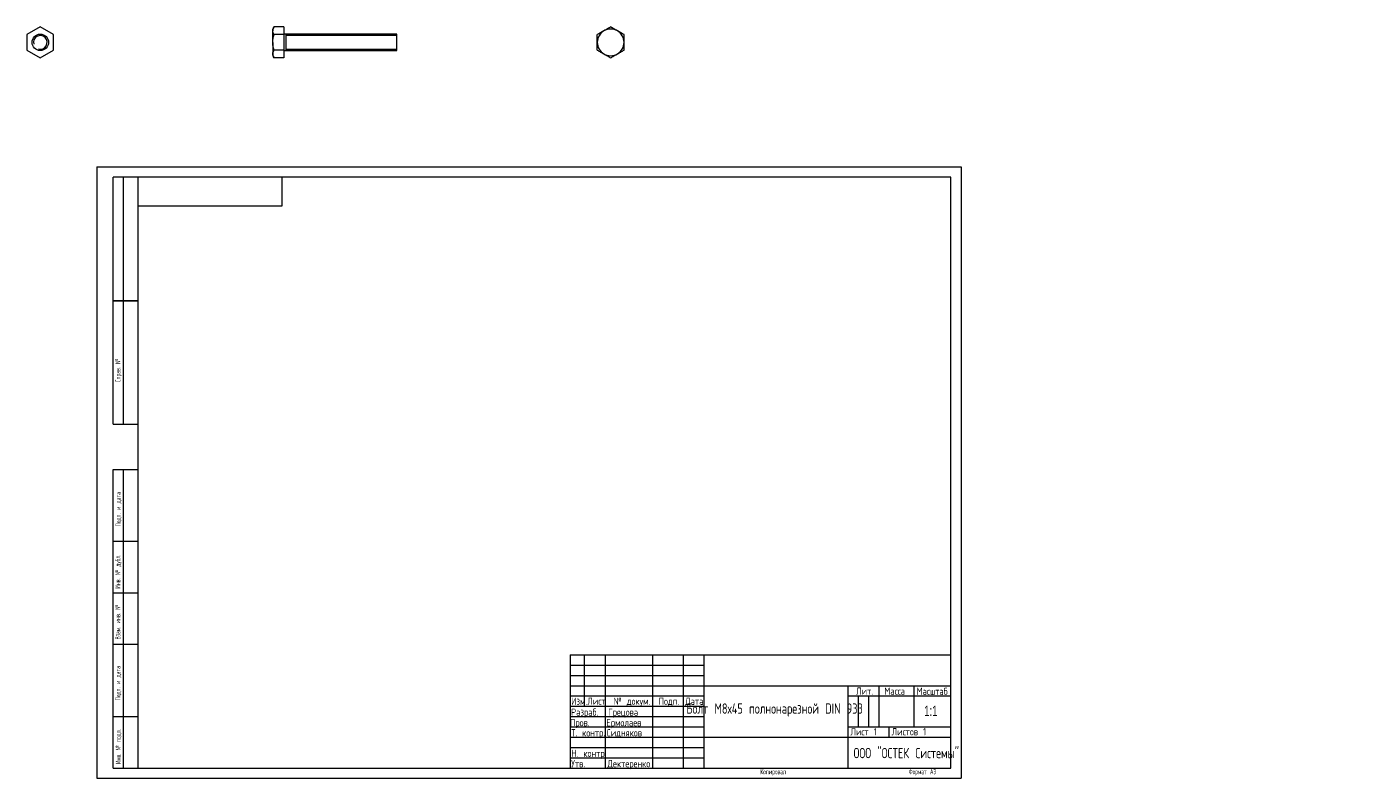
# Model space of a CAD drawing. Header units: millimetres. Extents: x -34 to 620, y -3 to 365.
import ezdxf

# ---------------------------------------------------------------- set-up
doc = ezdxf.new("R2010")
doc.units = ezdxf.units.MM
doc.layers.add('ОСЕВЫЕ', color=7, linetype='Continuous')
doc.styles.add('SLDTEXTSTYLE0', font='TXT', dxfattribs={"width": 0.7})
doc.styles.add('SLDTEXTSTYLE1', font='TXT', dxfattribs={"width": 0.7, "bigfont": 'bigfont'})
doc.styles.add('SLDTEXTSTYLE2', font='TXT', dxfattribs={"width": 0.783529, "bigfont": 'bigfont'})
doc.styles.add('SLDTEXTSTYLE3', font='TXT', dxfattribs={"width": 0.605, "bigfont": 'bigfont'})

msp = doc.modelspace()

# ---------------------------------------------------------------- linework, layer by layer
at = {"color": 7, "linetype": 'Continuous', "lineweight": 15}
for p, q in [((-27.48, 364.97), (-33.98, 361.22)), ((-33.98, 361.22), (-33.98, 353.71)), ((-20.98, 361.22), (-27.48, 364.97)), ((-20.98, 353.71), (-20.98, 361.22)), ((86.11, 364.97), (85.53, 363.97)), ((85.53, 363.97), (85.53, 363.1)), ((85.53, 357.47), (85.53, 363.1)), ((90.83, 364.97), (86.11, 364.97)), ((90.83, 361.22), (86.11, 361.22)), ((90.83, 364.97), (90.83, 361.22)), ((145.83, 361.47), (90.83, 361.47)), ((90.83, 361.22), (90.83, 353.71)), ((145.83, 357.47), (145.83, 361.47)), ((-33.98, 353.71), (-27.48, 349.96)), ((-27.48, 349.96), (-20.98, 353.71)), ((85.53, 357.47), (85.53, 351.84)), ((90.83, 353.71), (86.11, 353.71)), ((90.83, 353.71), (90.83, 349.96)), ((90.83, 353.47), (145.83, 353.47)), ((145.83, 353.47), (145.83, 357.47)), ((85.53, 351.84), (85.53, 350.97)), ((85.53, 350.97), (86.11, 349.96)), ((90.83, 349.96), (86.11, 349.96)), ((8, 172), (8, 292)), ((20, 292), (8, 292)), ((8, 172), (8, 292)), ((13, 172), (13, 292)), ((13, 172), (13, 292)), ((20, 292), (20, 5)), ((415, 292), (20, 292)), ((20, 292), (20, 5)), ((90, 278), (90, 292)), ((415, 5), (415, 292)), ((20, 278), (90, 278)), ((8, 232), (20, 232)), ((20, 232), (8, 232)), ((8, 172), (20, 172)), ((8, 5), (8, 150)), ((8, 150), (20, 150)), ((13, 5), (13, 150)), ((20, 115), (8, 115)), ((20, 90), (8, 90)), ((20, 65), (8, 65)), ((230, 60), (415, 60)), ((230, 60), (230, 5)), ((237, 35), (237, 60)), ((247, 60), (247, 5)), ((270, 60), (270, 5)), ((285, 60), (285, 5)), ((295, 60), (295, 5)), ((230, 40), (295, 40)), ((295, 45), (415, 45)), ((365, 45), (365, 5)), ((365, 40), (415, 40)), ((380, 45), (380, 25)), ((397, 45), (397, 25)), ((230, 35), (295, 35)), ((8, 30), (20, 30)), ((295, 20), (415, 20)), ((365, 25), (415, 25)), ((385, 25), (385, 20)), ((8, 5), (20, 5)), ((20, 5), (415, 5))]:
    msp.add_line(p, q, dxfattribs=at)
at = {"color": 7, "linetype": 'Continuous', "lineweight": 0}
for p, q in [((145.83, 360.78), (92.08, 360.78)), ((92.08, 354.16), (145.83, 354.16)), ((92.08, 353.47), (92.08, 353.48)), ((230, 55), (295, 55)), ((230, 50), (295, 50)), ((230, 45), (295, 45)), ((370, 40), (370, 25)), ((375, 40), (375, 25)), ((230, 30), (295, 30)), ((230, 25), (295, 25)), ((230, 20), (295, 20)), ((230, 15), (295, 15)), ((230, 10), (295, 10))]:
    msp.add_line(p, q, dxfattribs=at)
at = {"color": 7, "linetype": 'Continuous', "lineweight": 0, "flags": 128}
msp.add_lwpolyline([(92.08, 353.48), (92.08, 353.54), (92.08, 353.67), (92.08, 353.86), (92.08, 354.12), (92.08, 354.42), (92.08, 354.78), (92.08, 355.18), (92.08, 355.62), (92.08, 356.09), (92.08, 356.58), (92.08, 357.08), (92.08, 357.6), (92.08, 358.11), (92.08, 358.61), (92.08, 359.09), (92.08, 359.54), (92.08, 359.96), (92.08, 360.34), (92.08, 360.67), (92.08, 360.95), (92.08, 361.18), (92.08, 361.34), (92.08, 361.43), (92.08, 361.47)], dxfattribs=at)
at = {"color": 7, "linetype": 'Continuous', "lineweight": 15}
msp.add_circle((-27.48, 357.47), 4, dxfattribs=at)
at = {"color": 7, "linetype": 'Continuous', "lineweight": 0}
msp.add_arc((-27.48, 357.47), 3.31, 255, 195, dxfattribs=at)
at = {"color": 7, "linetype": 'Continuous', "lineweight": 15}
for start, end in [(120, 180), (60, 120), (0, 60), (180, 240), (300, 0), (240, 300)]:
    msp.add_arc((249.73, 357.47), 6.5, start, end, dxfattribs=at)
for points, knots in [([(85.53, 363.1), (85.53, 363.26), (85.54, 363.42), (85.59, 363.73), (85.63, 363.89), (85.78, 364.36), (85.93, 364.67), (86.11, 364.97)], [0, 0, 0, 0, 0.25, 0.25, 0.5, 0.5, 1, 1, 1, 1]), ([(86.11, 361.22), (85.93, 361.53), (85.78, 361.84), (85.58, 362.46), (85.53, 362.78), (85.53, 363.1)], [0, 0, 0, 0, 0.5, 0.5, 1, 1, 1, 1]), ([(85.53, 357.47), (85.53, 358.1), (85.58, 358.75), (85.79, 360), (85.93, 360.61), (86.11, 361.22)], [0, 0, 0, 0, 0.5, 0.5, 1, 1, 1, 1]), ([(246.48, 363.1), (246.21, 362.94), (245.93, 362.78), (245.38, 362.46), (245.11, 362.3), (244.3, 361.84), (243.76, 361.53), (243.23, 361.22)], [0, 0, 0, 0, 0.25, 0.25, 0.5, 0.5, 1, 1, 1, 1]), ([(243.23, 357.47), (243.23, 358.1), (243.23, 358.75), (243.23, 360), (243.23, 360.61), (243.23, 361.22)], [0, 0, 0, 0, 0.5, 0.5, 1, 1, 1, 1]), ([(249.73, 364.97), (249.2, 364.67), (248.66, 364.36), (247.58, 363.73), (247.03, 363.42), (246.48, 363.1)], [0, 0, 0, 0, 0.5, 0.5, 1, 1, 1, 1]), ([(252.98, 363.1), (252.71, 363.26), (252.43, 363.42), (251.88, 363.73), (251.61, 363.89), (250.8, 364.36), (250.26, 364.67), (249.73, 364.97)], [0, 0, 0, 0, 0.25, 0.25, 0.5, 0.5, 1, 1, 1, 1]), ([(256.23, 361.22), (255.7, 361.53), (255.16, 361.84), (254.08, 362.46), (253.53, 362.78), (252.98, 363.1)], [0, 0, 0, 0, 0.5, 0.5, 1, 1, 1, 1]), ([(256.23, 357.47), (256.23, 358.1), (256.23, 358.75), (256.23, 360), (256.23, 360.61), (256.23, 361.22)], [0, 0, 0, 0, 0.5, 0.5, 1, 1, 1, 1]), ([(86.11, 353.71), (85.93, 354.33), (85.78, 354.95), (85.58, 356.2), (85.53, 356.83), (85.53, 357.47)], [0, 0, 0, 0, 0.5, 0.5, 1, 1, 1, 1]), ([(85.53, 351.84), (85.53, 352), (85.54, 352.16), (85.59, 352.47), (85.63, 352.63), (85.78, 353.1), (85.93, 353.41), (86.11, 353.71)], [0, 0, 0, 0, 0.25, 0.25, 0.5, 0.5, 1, 1, 1, 1]), ([(243.23, 353.71), (243.23, 354.33), (243.23, 354.95), (243.23, 356.2), (243.23, 356.83), (243.23, 357.47)], [0, 0, 0, 0, 0.5, 0.5, 1, 1, 1, 1]), ([(243.23, 353.71), (243.76, 353.41), (244.3, 353.1), (245.38, 352.47), (245.93, 352.16), (246.48, 351.84)], [0, 0, 0, 0, 0.5, 0.5, 1, 1, 1, 1]), ([(252.98, 351.84), (253.26, 352), (253.53, 352.16), (254.08, 352.47), (254.35, 352.63), (255.17, 353.1), (255.7, 353.41), (256.23, 353.71)], [0, 0, 0, 0, 0.25, 0.25, 0.5, 0.5, 1, 1, 1, 1]), ([(256.23, 353.71), (256.23, 354.33), (256.23, 354.95), (256.23, 356.2), (256.23, 356.83), (256.23, 357.47)], [0, 0, 0, 0, 0.5, 0.5, 1, 1, 1, 1]), ([(86.11, 349.96), (85.93, 350.27), (85.78, 350.58), (85.58, 351.2), (85.53, 351.52), (85.53, 351.84)], [0, 0, 0, 0, 0.5, 0.5, 1, 1, 1, 1]), ([(246.48, 351.84), (246.76, 351.68), (247.03, 351.52), (247.58, 351.2), (247.85, 351.05), (248.67, 350.58), (249.2, 350.27), (249.73, 349.96)], [0, 0, 0, 0, 0.25, 0.25, 0.5, 0.5, 1, 1, 1, 1]), ([(249.73, 349.96), (250.26, 350.27), (250.8, 350.58), (251.88, 351.2), (252.43, 351.52), (252.98, 351.84)], [0, 0, 0, 0, 0.5, 0.5, 1, 1, 1, 1])]:
    msp.add_open_spline(points, degree=3, knots=knots, dxfattribs=at)
at = {"layer": 'ОСЕВЫЕ', "lineweight": 0}
for p, q in [((0, 297), (420, 297)), ((0, 297), (0, 0)), ((420, 297), (420, 0)), ((0, 0), (420, 0))]:
    msp.add_line(p, q, dxfattribs=at)

# ---------------------------------------------------------------- texts
at = {"color": 7, "linetype": 'Continuous', "lineweight": 0, "char_height": 2.5, "attachment_point": 1, "rotation": 90, "style": 'SLDTEXTSTYLE3'}
for s, insert in [('\\M+18452\\M+18481\\M+18482\\M+18470\\M+18472. \\M+18782', (9, 192.45)), ('\\M+18450\\M+18480\\M+18474\\M+18481. \\M+18479 \\M+18474\\M+18470\\M+18484\\M+18470', (9.14, 122.3)), ('\\M+18449\\M+1847E\\M+18472. \\M+18782 \\M+18474\\M+18485\\M+18471\\M+1847C.', (8.95, 92.12)), ('\\M+18442\\M+18478\\M+18470\\M+1847D. \\M+18479\\M+1847E\\M+18472. \\M+18782', (8.97, 67.4)), ('\\M+18450\\M+18480\\M+18474\\M+18481. \\M+18479 \\M+18474\\M+18470\\M+18484\\M+18470', (8.99, 37.79)), ('\\M+18449\\M+1847E\\M+18472. \\M+18782 \\M+18481\\M+18480\\M+18474\\M+1847C.', (9.15, 6.96))]:
    msp.add_mtext(s, dxfattribs=dict(at, insert=insert))
at = {"color": 7, "linetype": 'Continuous', "lineweight": 0}
for s, insert, char_height, attachment_point, style in [('\\M+18449\\M+18478\\M+1847D.', (230.54, 39.16), 3.5, 1, 'SLDTEXTSTYLE2'), ('\\M+1844C\\M+18479\\M+18483\\M+18484', (238.39, 39.22), 3.5, 1, 'SLDTEXTSTYLE1'), ('\\M+18782 \\M+18474\\M+18480\\M+1847B\\M+18485\\M+1847D.', (251.12, 39.19), 3.5, 1, 'SLDTEXTSTYLE1'), ('\\M+18450\\M+18480\\M+18474\\M+18481.', (273.04, 39.19), 3.5, 1, 'SLDTEXTSTYLE1'), ('\\M+18444\\M+18470\\M+18484\\M+18470', (285.97, 39.19), 3.5, 1, 'SLDTEXTSTYLE1'), ('\\M+1844C\\M+18479\\M+18484.', (369.01, 44.12), 3.5, 1, 'SLDTEXTSTYLE1'), ('\\M+1844D\\M+18470\\M+18483\\M+18483\\M+18470', (382.76, 44.12), 3.5, 1, 'SLDTEXTSTYLE1'), ('\\M+1844D\\M+18470\\M+18483\\M+1848A\\M+18484\\M+18470\\M+18471', (398.43, 44.02), 3.5, 1, 'SLDTEXTSTYLE1'), ('\\M+18441\\M+18480\\M+1847C\\M+18484 \\M+1844D8\\M+1848745 \\M+18481\\M+18480\\M+1847C\\M+1847E\\M+18480\\M+1847E\\M+18470\\M+18482\\M+18475\\M+18478\\M+1847E\\M+18480\\M+1847A DIN 933', (329.42, 36.38), 5, 2, 'SLDTEXTSTYLE1'), ('\\M+18451\\M+18470\\M+18478\\M+18482\\M+18470\\M+18471.', (230.52, 33.89), 3.5, 1, 'SLDTEXTSTYLE1'), ('\\M+18443\\M+18482\\M+18475\\M+18488\\M+18480\\M+18472\\M+18470', (248.5, 33.89), 3.5, 1, 'SLDTEXTSTYLE1'), ('1:1', (405.36, 35.27), 5, 2, 'SLDTEXTSTYLE0'), ('\\M+18450\\M+18482\\M+18480\\M+18472.', (229.98, 28.79), 3.5, 1, 'SLDTEXTSTYLE1'), ('\\M+18445\\M+18482\\M+1847D\\M+18480\\M+1847C\\M+18470\\M+18475\\M+18472', (247.68, 28.79), 3.5, 1, 'SLDTEXTSTYLE1'), ('\\M+18453. \\M+1847B\\M+18480\\M+1847E\\M+18484\\M+18482.', (230.5, 23.86), 3.5, 1, 'SLDTEXTSTYLE1'), ('\\M+18452\\M+18479\\M+18474\\M+1847E\\M+18491\\M+1847B\\M+18480\\M+18472', (247.78, 23.86), 3.5, 1, 'SLDTEXTSTYLE1'), ('\\M+1844C\\M+18479\\M+18483\\M+18484 1', (366.24, 24.32), 3.5, 1, 'SLDTEXTSTYLE1'), ('\\M+1844C\\M+18479\\M+18483\\M+18484\\M+18480\\M+18472 1', (386.3, 24.37), 3.5, 1, 'SLDTEXTSTYLE1'), ('\\M+1844E. \\M+1847B\\M+18480\\M+1847E\\M+18484\\M+18482.', (230.56, 13.88), 3.5, 1, 'SLDTEXTSTYLE1'), ('\\M+1844F\\M+1844F\\M+1844F "\\M+1844F\\M+18452\\M+18453\\M+18445\\M+1844B \\M+18452\\M+18479\\M+18483\\M+18484\\M+18475\\M+1847D\\M+1848D"', (367.78, 14.76), 5, 1, 'SLDTEXTSTYLE1'), ('\\M+18454\\M+18484\\M+18472.', (230.55, 8.86), 3.5, 1, 'SLDTEXTSTYLE1'), ('\\M+18444\\M+18475\\M+1847B\\M+18484\\M+18475\\M+18482\\M+18475\\M+1847E\\M+1847B\\M+18480', (248.18, 8.86), 3.5, 1, 'SLDTEXTSTYLE1'), ('\\M+1844B\\M+18480\\M+18481\\M+18479\\M+18482\\M+18480\\M+18472\\M+18470\\M+1847C', (322.46, 4.47), 2.5, 1, 'SLDTEXTSTYLE3'), ('\\M+18455\\M+18480\\M+18482\\M+1847D\\M+18470\\M+18484 \\M+184403', (394.63, 4.48), 2.5, 1, 'SLDTEXTSTYLE3')]:
    msp.add_mtext(s, dxfattribs=dict(at, insert=insert, char_height=char_height, attachment_point=attachment_point, style=style))

doc.saveas('drawing.dxf')
